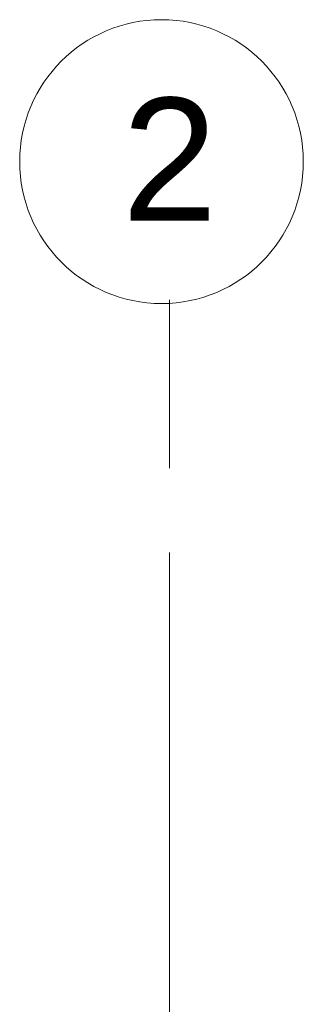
# Model space of a CAD drawing. Header units: millimetres. Extents: x -38031 to 123247, y -16330 to 129979.
# Tile 62 of 148: x -31470 to -30770, y 59804 to 62233. Entities that reach past the tile are written whole.
import ezdxf

# ---------------------------------------------------------------- set-up
doc = ezdxf.new("R2010")
doc.units = ezdxf.units.MM
doc.header["$LTSCALE"] = 50
doc.linetypes.add('STYLE_11', pattern=[5, 3.88885498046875, -0.416717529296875, 0.2777862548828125, -0.4166412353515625])
doc.layers.add('BOUWKUNDIG', color=8, linetype='Continuous')
doc.layers.add('stramien', color=1, linetype='STYLE_11', lineweight=15)
doc.styles.add('Arial', font='ARIAL.TTF')

# ---------------------------------------------------------------- blocks, each defined once
blk = doc.blocks.new('200254 W 210 11-06-2007')
at = {"layer": 'stramien', "ltscale": 10}
blk.add_line((-67299.03075223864, -11013.55463656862), (-67299.03075223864, 36216.44536343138), dxfattribs=at)
at = {"linetype": 'Continuous'}
blk.add_wipeout([(-66969.03075223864, 36894.9405628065), (-66970.71609790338, 36860.63456369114), (-66975.75590409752, 36826.65895010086), (-66984.10163473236, 36793.340925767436), (-66995.67291585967, 36761.00136147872), (-67010.35830971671, 36729.9517049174), (-67028.01638793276, 36700.49098124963), (-67048.47709356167, 36672.902913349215), (-67071.54337882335, 36647.453189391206), (-67096.99310278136, 36624.38690412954), (-67124.58117068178, 36603.9261985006), (-67154.04189434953, 36586.26812028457), (-67185.09155091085, 36571.58272642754), (-67217.43111519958, 36560.01144530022), (-67250.749139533, 36551.66571466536), (-67284.7247531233, 36546.62590847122), (-67319.03075223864, 36544.9405628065), (-67353.33675135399, 36546.62590847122), (-67387.31236494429, 36551.66571466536), (-67420.6303892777, 36560.01144530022), (-67452.96995356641, 36571.58272642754), (-67484.01961012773, 36586.26812028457), (-67513.48033379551, 36603.9261985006), (-67541.0684016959, 36624.38690412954), (-67566.51812565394, 36647.453189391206), (-67589.58441091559, 36672.902913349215), (-67610.04511654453, 36700.49098124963), (-67627.70319476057, 36729.9517049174), (-67642.38858861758, 36761.00136147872), (-67653.9598697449, 36793.340925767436), (-67662.30560037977, 36826.65895010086), (-67667.3454065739, 36860.63456369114), (-67669.03075223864, 36894.9405628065), (-67667.3454065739, 36929.24656192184), (-67662.30560037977, 36963.22217551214), (-67653.9598697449, 36996.54019984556), (-67642.38858861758, 37028.87976413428), (-67627.70319476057, 37059.9294206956), (-67610.04511654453, 37089.39014436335), (-67589.58441091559, 37116.97821226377), (-67566.51812565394, 37142.42793622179), (-67541.0684016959, 37165.49422148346), (-67513.48033379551, 37185.95492711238), (-67484.01961012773, 37203.613005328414), (-67452.96995356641, 37218.29839918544), (-67420.6303892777, 37229.86968031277), (-67387.31236494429, 37238.215410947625), (-67353.33675135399, 37243.25521714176), (-67319.03075223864, 37244.9405628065), (-67284.7247531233, 37243.25521714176), (-67250.749139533, 37238.215410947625), (-67217.43111519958, 37229.86968031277), (-67185.09155091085, 37218.29839918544), (-67154.04189434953, 37203.613005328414), (-67124.58117068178, 37185.95492711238), (-67096.99310278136, 37165.49422148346), (-67071.54337882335, 37142.42793622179), (-67048.47709356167, 37116.97821226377), (-67028.01638793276, 37089.39014436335), (-67010.35830971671, 37059.9294206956), (-66995.67291585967, 37028.87976413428), (-66984.10163473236, 36996.54019984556), (-66975.75590409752, 36963.22217551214), (-66970.71609790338, 36929.24656192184)], dxfattribs=at).dxf.layer = 'stramien'
at = {"layer": 'stramien', "linetype": 'Continuous'}
blk.add_line((-67299.03075223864, 36553.94536343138), (-67299.03075223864, 36216.44536343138), dxfattribs=at)
blk.add_circle((-67319.03075223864, 36894.9405628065), 350, dxfattribs=at)
at = {"layer": 'stramien', "insert": (-67299.03075223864, 37052.04813321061), "char_height": 303.0490956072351, "attachment_point": 2, "line_spacing_factor": 0.9677411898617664, "style": 'Arial'}
blk.add_mtext('{\\C1;\\l2}', dxfattribs=at)

msp = doc.modelspace()

# ---------------------------------------------------------------- block references
at = {"layer": 'BOUWKUNDIG'}
msp.add_blockref('200254 W 210 11-06-2007', (36199.03075223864, 24987.56249990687), dxfattribs=at)

doc.saveas('drawing.dxf')
